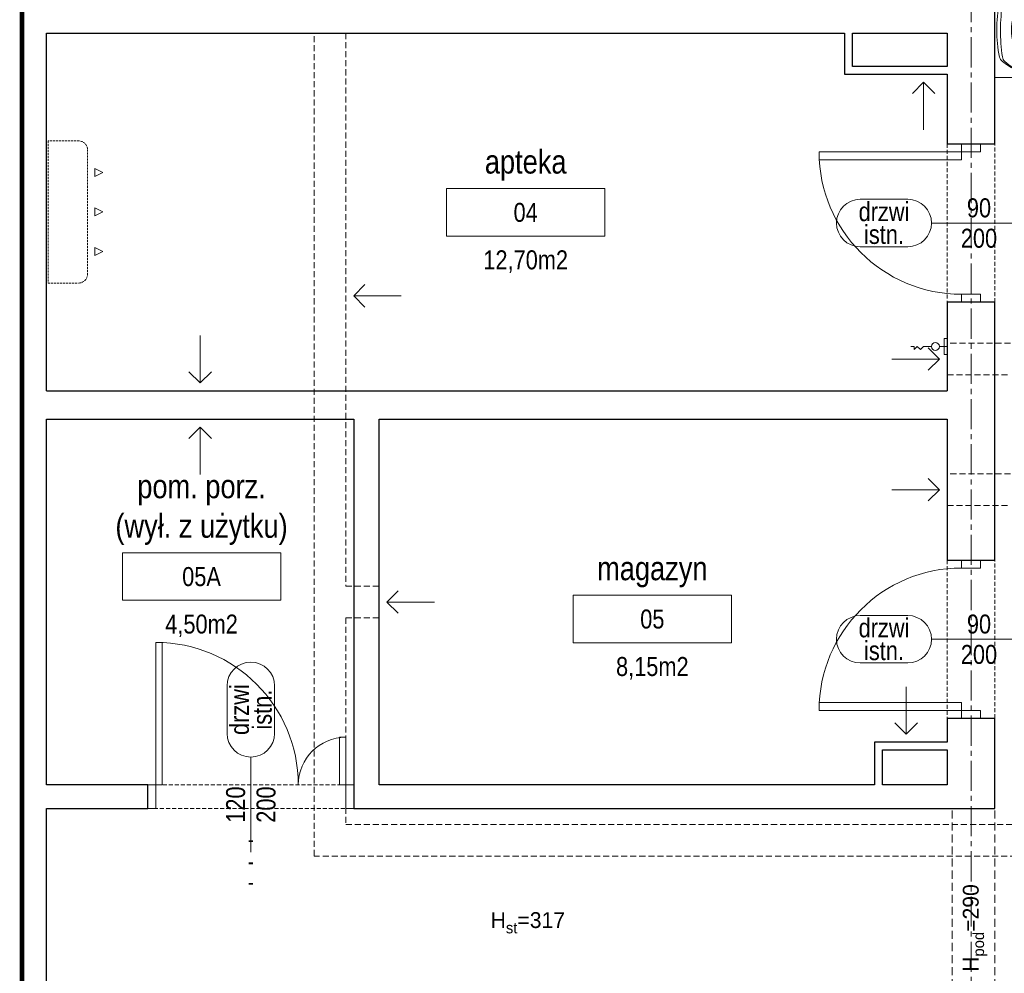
# Model space of a CAD drawing. Header units: millimetres. Extents: x -291747 to 77132, y 46721 to 203932.
# Tile 7 of 110: x 67445 to 68067, y 81111 to 81714. Entities that reach past the tile are written whole.
import ezdxf
from ezdxf.enums import TextEntityAlignment as Align

# ---------------------------------------------------------------- set-up
doc = ezdxf.new("R2010")
doc.units = ezdxf.units.MM
doc.header["$MEASUREMENT"] = 0
for name, pattern in [('xreff_LSN_szatnie_PW_rzuty_14$0$CENTER2', [28.575, 19.05, -3.175, 3.175, -3.175]), ('xreff_LSN_szatnie_PW_rzuty_14$0$DASHED', [19.05, 12.7, -6.35]), ('xreff_LSN_szatnie_PW_rzuty_14$0$HIDDEN2', [4.7625, 3.175, -1.5875])]:
    doc.linetypes.add(name, pattern=pattern)
doc.layers.get('0').update_dxf_attribs({"lineweight": 9})
doc.layers.get('Defpoints').update_dxf_attribs({"lineweight": 9})
for name, color, linetype, lineweight in [('FL-xref', 250, 'Continuous', 9), ('xreff_LSN_szatnie_PW_rzuty_14$0$A drzwi płytowe', 252, 'Continuous', 9), ('xreff_LSN_szatnie_PW_rzuty_14$0$A opis', 252, 'Continuous', 9), ('xreff_LSN_szatnie_PW_rzuty_14$0$A opis pom', 252, 'Continuous', 9), ('xreff_LSN_szatnie_PW_rzuty_14$0$A opis pom pow', 252, 'Continuous', 9), ('xreff_LSN_szatnie_PW_rzuty_14$0$A opis stolarka', 252, 'Continuous', 9), ('xreff_LSN_szatnie_PW_rzuty_14$0$A opis stolarka NWD typ', 252, 'Continuous', 9), ('xreff_LSN_szatnie_PW_rzuty_14$0$A opis stolarka NWD wyposażenie', 252, 'Continuous', 9), ('xreff_LSN_szatnie_PW_rzuty_14$0$A opis technologia', 8, 'Continuous', 13), ('xreff_LSN_szatnie_PW_rzuty_14$0$A widok wyżej', 252, 'xreff_LSN_szatnie_PW_rzuty_14$0$DASHED', 9), ('xreff_LSN_szatnie_PW_rzuty_14$0$A wyposazenie sanitarne', 8, 'Continuous', 9), ('xreff_LSN_szatnie_PW_rzuty_14$0$A zakres', 252, 'Continuous', 9), ('xreff_LSN_szatnie_PW_rzuty_14$0$A-Wall', 252, 'Continuous', 9), ('xreff_LSN_szatnie_PW_rzuty_14$0$IS kanaly wentylacyjne', 8, 'xreff_LSN_szatnie_PW_rzuty_14$0$DASHED', 9), ('xreff_LSN_szatnie_PW_rzuty_14$0$IS klima', 8, 'xreff_LSN_szatnie_PW_rzuty_14$0$DASHED', 9), ('xreff_LSN_szatnie_PW_rzuty_14$0$IS wentylacja kratki istniejace', 8, 'Continuous', 9), ('xreff_LSN_szatnie_PW_rzuty_14$0$S-Grid-Iden', 8, 'xreff_LSN_szatnie_PW_rzuty_14$0$CENTER2', 9)]:
    doc.layers.add(name, color=color, linetype=linetype, lineweight=lineweight)
doc.layers.add('xreff_LSN_szatnie_PW_rzuty_14$0$A opis ppoż drzwi', color=252, linetype='Continuous', lineweight=9, transparency=0.25)
doc.styles.add('xreff_LSN_szatnie_PW_rzuty_14$0$Standard', font='txt')
doc.styles.add('xreff_LSN_szatnie_PW_rzuty_14$0$STYL ASA', font='ARIALN.TTF')

# ---------------------------------------------------------------- blocks, each defined once
blk = doc.blocks.new('xreff_LSN_szatnie_PW_rzuty_14$0$umywalka 60x45')
at = {"color": 0, "lineweight": -2, "ltscale": 0.15}
for p, q in [((-30, 0), (30, 0)), ((-30, 0), (-30, -26.7)), ((9.45, 0), (-9.45, 0)), ((30, 0), (30, -26.7)), ((-0.01, -15.32), (-0.01, -18.52)), ((-1.86, -20.37), (-5.07, -20.37)), ((-0.01, -22.22), (-0.01, -25.42)), ((5.04, -20.37), (1.84, -20.37))]:
    blk.add_line(p, q, dxfattribs=at)
at = {"ltscale": 0.15}
blk.add_lwpolyline([(-26.31, -26.95, 0.236063), (-23.21, -34.38, 0.329715), (23.21, -34.38, 0.236063), (26.31, -26.95, 0.623035)], format="xyb", close=True, dxfattribs=at)
blk.add_lwpolyline([(-30, -26.7, 0.239105), (-25.52, -37.28, 0.331406), (25.52, -37.28, 0.239105), (30, -26.7)], format="xyb", dxfattribs=at)
at = {"color": 0, "lineweight": -2, "ltscale": 0.15}
for radius in [3.89, 2.78]:
    blk.add_circle((-0.01, -20.37), radius, dxfattribs=at)
for centre, radius, start, end in [((9.28, -28.68), 37.74, 140.66478, 180.90725), ((-16.21, -9.73), 5, 97.83045, 138.52449), ((-16.04, -7.93), 5, 102.69402, 140.66478), ((-0.64, -76.32), 75.1, 89.48972, 102.69402), ((0.57, -131.79), 128.2, 90.24498, 97.83045), ((0.57, -76.32), 75.1, 77.22851, 90.43281), ((-0.72, -131.79), 128.2, 82.09208, 89.67755), ((16.23, -9.76), 5, 41.39803, 82.09208), ((16.06, -7.95), 5, 39.25775, 77.22851), ((-9.28, -28.67), 37.74, 359.01528, 39.25775), ((5.44, -28.88), 33.9, 138.52449, 180.67671), ((-5.45, -28.87), 33.9, 359.24582, 41.39804)]:
    blk.add_arc(centre, radius, start, end, dxfattribs=at)
at = {"layer": 'Defpoints', "linetype": 'xreff_LSN_szatnie_PW_rzuty_14$0$HIDDEN2', "ltscale": 0.5}
blk.add_lwpolyline([(-45, -45.56), (45, -45.56), (45, -105.56), (-45, -105.56)], close=True, dxfattribs=at)
blk = doc.blocks.new('xreff_LSN_szatnie_PW_rzuty_14$0$jednostka wewn klimatyzacji')
at = {"color": 0, "linetype": 'ByBlock', "lineweight": -2, "ltscale": 0.1}
for p, q in [((44.9, -1), (-44.9, -1)), ((-44.9, -1), (-44.9, -20.5)), ((44.9, -20.5), (44.9, -1)), ((-39.9, -25.9), (39.9, -25.9))]:
    blk.add_line(p, q, dxfattribs=at)
at = {"color": 0, "linetype": 'ByBlock', "lineweight": -2}
for points in [[(-22.5, -30.5), (-25, -35.5), (-27.5, -30.5)], [(2.5, -30.5), (0, -35.5), (-2.5, -30.5)], [(22.5, -30.5), (25, -35.5), (27.5, -30.5)]]:
    blk.add_lwpolyline(points, close=True, dxfattribs=at)
at = {"color": 0, "linetype": 'ByBlock', "lineweight": -2, "ltscale": 0.1}
for centre, start, end in [((-39.15, -20.19), 183.10235, 262.49245), ((39.15, -20.19), 277.50755, 356.89765)]:
    blk.add_arc(centre, 5.76, start, end, dxfattribs=at)
blk = doc.blocks.new('xreff_LSN_szatnie_PW_rzuty_14$0$zawor ze zlaczka')
at = {"color": 0, "linetype": 'ByBlock', "lineweight": -2}
for points in [[(-21, -2), (-21, 0), (-23, 0)], [(-19, 0), (-21, -2)], [(-19, 0), (-17, -2)], [(-15, 0), (-17, -2)], [(-10, 0), (-15, 0)], [(0, 0), (-5, 0)]]:
    blk.add_lwpolyline(points, dxfattribs=at)
blk.add_lwpolyline([(-2, 5), (0, 5), (0, -5), (-2, -5)], close=True, dxfattribs=at)
blk.add_circle((-7.5, 0), 2.5, dxfattribs=at)
blk = doc.blocks.new('xreff_LSN_szatnie_PW_rzuty_14$0$środek')
blk.add_line((0, 0), (0, -10))
blk = doc.blocks.new('xreff_LSN_szatnie_PW_rzuty_14$0$ddtag_LEFT')
at = {"transparency": 33554687}
blk.add_lwpolyline([(-30, 0), (30, 0)], dxfattribs=at)
at = {"layer": 'xreff_LSN_szatnie_PW_rzuty_14$0$A opis stolarka NWD typ', "transparency": 33554687}
blk.add_lwpolyline([(-75, -15, -1), (-75, 15), (-45, 15, -1), (-45, -15)], format="xyb", close=True, dxfattribs=at)
at = {"ltscale": 0.1, "transparency": 33554687, "style": 'xreff_LSN_szatnie_PW_rzuty_14$0$STYL ASA'}
blk.add_attdef('DOORS:AKUSTYKA', text='', height=10, rotation=90, dxfattribs=at).set_placement((49, 0), align=Align.MIDDLE_CENTER)
blk.add_attdef('DOORS:SZEROKOŚĆ', text='', height=12, dxfattribs=at).set_placement((0, 0, 0), align=Align.BOTTOM_CENTER)
blk.add_attdef('DOORS:WYSOKOŚĆ', text='', height=12, dxfattribs=at).set_placement((0, -3.6, 0), align=Align.TOP_CENTER)
at = {"layer": 'xreff_LSN_szatnie_PW_rzuty_14$0$A opis ppoż drzwi', "ltscale": 0.1, "transparency": 33554687, "style": 'xreff_LSN_szatnie_PW_rzuty_14$0$STYL ASA'}
blk.add_attdef('DOORS:PPOŻ', text='', height=10, rotation=90, dxfattribs=at).set_placement((36, 0), align=Align.MIDDLE_CENTER)
at = {"layer": 'xreff_LSN_szatnie_PW_rzuty_14$0$A opis stolarka NWD typ', "ltscale": 0.1, "transparency": 33554687, "style": 'xreff_LSN_szatnie_PW_rzuty_14$0$STYL ASA'}
blk.add_attdef('DOORS:TYP', text='', height=12, dxfattribs=at).set_placement((-60, -2.4, 0), align=Align.BOTTOM_CENTER)
blk.add_attdef('DOORS:PODTYP', text='', height=12, dxfattribs=at).set_placement((-60, -1.2, 0), align=Align.TOP_CENTER)
at = {"layer": 'xreff_LSN_szatnie_PW_rzuty_14$0$A opis stolarka NWD wyposażenie', "ltscale": 0.1, "transparency": 33554687, "style": 'xreff_LSN_szatnie_PW_rzuty_14$0$STYL ASA'}
blk.add_attdef('DOORS:WYPOSAŻENIE', text='', height=10, rotation=90, dxfattribs=at).set_placement((22, 0), align=Align.MIDDLE_CENTER)
blk = doc.blocks.new('xreff_LSN_szatnie_PW_rzuty_14$0$ddtag_UP')
at = {"transparency": 33554687}
blk.add_lwpolyline([(0, 30), (0, -30)], dxfattribs=at)
at = {"layer": 'xreff_LSN_szatnie_PW_rzuty_14$0$A opis stolarka NWD typ', "transparency": 33554687}
blk.add_lwpolyline([(-15, 75, -1), (15, 75), (15, 45, -1), (-15, 45)], format="xyb", close=True, dxfattribs=at)
at = {"ltscale": 0.1, "transparency": 33554687, "style": 'xreff_LSN_szatnie_PW_rzuty_14$0$STYL ASA'}
blk.add_attdef('DOORS:SZEROKOŚĆ', text='', height=12, rotation=90, dxfattribs=at).set_placement((0, 0, 0), align=Align.BOTTOM_CENTER)
blk.add_attdef('DOORS:WYSOKOŚĆ', text='', height=12, rotation=90, dxfattribs=at).set_placement((3.6, 0, 0), align=Align.TOP_CENTER)
blk.add_attdef('DOORS:AKUSTYKA', text='', height=10, dxfattribs=at).set_placement((0, -49), align=Align.MIDDLE_CENTER)
at = {"layer": 'xreff_LSN_szatnie_PW_rzuty_14$0$A opis ppoż drzwi', "ltscale": 0.1, "transparency": 33554687, "style": 'xreff_LSN_szatnie_PW_rzuty_14$0$STYL ASA'}
blk.add_attdef('DOORS:PPOŻ', text='', height=10, dxfattribs=at).set_placement((0, -36), align=Align.MIDDLE_CENTER)
at = {"layer": 'xreff_LSN_szatnie_PW_rzuty_14$0$A opis stolarka NWD typ', "ltscale": 0.1, "transparency": 33554687, "style": 'xreff_LSN_szatnie_PW_rzuty_14$0$STYL ASA'}
blk.add_attdef('DOORS:PODTYP', text='', height=12, rotation=90, dxfattribs=at).set_placement((1.2, 60, 0), align=Align.TOP_CENTER)
blk.add_attdef('DOORS:TYP', text='', height=12, rotation=90, dxfattribs=at).set_placement((2.4, 60, 0), align=Align.BOTTOM_CENTER)
at = {"layer": 'xreff_LSN_szatnie_PW_rzuty_14$0$A opis stolarka NWD wyposażenie', "ltscale": 0.1, "transparency": 33554687, "style": 'xreff_LSN_szatnie_PW_rzuty_14$0$STYL ASA'}
blk.add_attdef('DOORS:WYPOSAŻENIE', text='', height=10, dxfattribs=at).set_placement((0, -22), align=Align.MIDDLE_CENTER)
blk = doc.blocks.new('xreff_LSN_szatnie_PW_rzuty_14$0$tag wn')
blk.add_lwpolyline([(-25, -7.5), (25, -7.5), (25, 7.5), (-25, 7.5)], close=True)
at = {"style": 'xreff_LSN_szatnie_PW_rzuty_14$0$STYL ASA'}
blk.add_attdef('ROOM:NO', text='', height=6, dxfattribs=at).set_placement((0, 0), align=Align.MIDDLE_CENTER)
at = {"layer": 'xreff_LSN_szatnie_PW_rzuty_14$0$A opis pom pow', "style": 'xreff_LSN_szatnie_PW_rzuty_14$0$STYL ASA'}
blk.add_attdef('ROOM:AREA', text='', height=6, dxfattribs=at).set_placement((0, -15), align=Align.MIDDLE_CENTER)
blk = doc.blocks.new('xreff_LSN_szatnie_PW_rzuty_14')
at = {"layer": 'xreff_LSN_szatnie_PW_rzuty_14$0$A drzwi płytowe', "linetype": 'Continuous', "lineweight": 9, "ltscale": 0.2}
for points in [[(68051.68, 81630.22), (68051.68, 81635.22), (68039.68, 81635.22), (68039.68, 81630.22)], [(68051.68, 81540.22), (68051.68, 81535.22), (68039.68, 81535.22), (68039.68, 81540.22)], [(68051.68, 81367.22), (68051.68, 81372.22), (68039.68, 81372.22), (68039.68, 81367.22)], [(68051.68, 81277.22), (68051.68, 81272.22), (68039.68, 81272.22), (68039.68, 81277.22)], [(67530.68, 81215.22), (67525.68, 81215.22), (67525.68, 81230.22), (67530.68, 81230.22)], [(67650.68, 81215.22), (67655.68, 81215.22), (67655.68, 81230.22), (67650.68, 81230.22)]]:
    blk.add_lwpolyline(points, close=True, dxfattribs=at)
at = {"layer": 'xreff_LSN_szatnie_PW_rzuty_14$0$A drzwi płytowe', "linetype": 'Continuous', "lineweight": 9}
for points in [[(68039.68, 81630.22), (68039.68, 81625.22), (67949.68, 81625.22), (67949.68, 81630.22)], [(67530.68, 81230.22), (67534.68, 81230.22), (67534.68, 81320.22), (67530.68, 81320.22)], [(68039.68, 81277.22), (68039.68, 81282.22), (67949.68, 81282.22), (67949.68, 81277.22)], [(67650.68, 81260.22), (67646.68, 81260.22), (67646.68, 81230.22), (67650.68, 81230.22)]]:
    blk.add_lwpolyline(points, close=True, dxfattribs=at)
at = {"layer": 'xreff_LSN_szatnie_PW_rzuty_14$0$A drzwi płytowe', "linetype": 'Continuous', "lineweight": 9, "ltscale": 0.2, "extrusion": (0, 0, -1)}
for centre, radius, start, end in [((-68039.68, 81630.22), 90, 270, 0), ((-67650.68, 81230.22), 30, 0, 90)]:
    blk.add_arc(centre, radius, start, end, dxfattribs=at)
at = {"layer": 'xreff_LSN_szatnie_PW_rzuty_14$0$A drzwi płytowe', "linetype": 'Continuous', "lineweight": 9, "ltscale": 0.2}
for centre, start, end in [((68039.68, 81277.22), 90, 180), ((67530.68, 81230.22), 0, 90)]:
    blk.add_arc(centre, 90, start, end, dxfattribs=at)
at = {"layer": 'xreff_LSN_szatnie_PW_rzuty_14$0$A widok wyżej', "linetype": 'xreff_LSN_szatnie_PW_rzuty_14$0$DASHED', "lineweight": 9, "ltscale": 0.2}
for p, q in [((68030.68, 81635.22), (68030.68, 81535.22)), ((68060.68, 81535.22), (68060.68, 81635.22)), ((68030.68, 81372.22), (68030.68, 81272.22)), ((68060.68, 81272.22), (68060.68, 81372.22)), ((67655.68, 81230.22), (67525.68, 81230.22)), ((67525.68, 81215.22), (67655.68, 81215.22))]:
    blk.add_line(p, q, dxfattribs=at)
at = {"layer": 'xreff_LSN_szatnie_PW_rzuty_14$0$A widok wyżej', "ltscale": 0.4}
for points in [[(68033.68, 81064.22), (68033.68, 81215.22)], [(68060.68, 81064.22), (68060.68, 81215.22)]]:
    blk.add_lwpolyline(points, dxfattribs=at)
at = {"layer": 'xreff_LSN_szatnie_PW_rzuty_14$0$A zakres', "linetype": 'xreff_LSN_szatnie_PW_rzuty_14$0$DASHED', "const_width": 3}
blk.add_lwpolyline([(67446.18, 82031.22), (67446.18, 80639.22), (72869.68, 80639.22), (72869.68, 82031.22)], close=True, dxfattribs=at)
at = {"layer": 'xreff_LSN_szatnie_PW_rzuty_14$0$A-Wall', "linetype": 'Continuous', "lineweight": 25}
for p, q in [((68060.68, 81635.22), (68060.68, 81753.22)), ((67461.68, 81479.22), (67461.68, 81705.22)), ((67461.68, 81705.22), (67965.68, 81705.22)), ((67965.68, 81705.22), (67965.68, 81679.22)), ((67970.68, 81705.22), (68030.68, 81705.22)), ((67970.68, 81684.22), (67970.68, 81705.22)), ((68030.68, 81705.22), (68030.68, 81684.22)), ((68030.68, 81684.22), (67970.68, 81684.22)), ((67965.68, 81679.22), (68030.68, 81679.22)), ((68030.68, 81679.22), (68030.68, 81635.22)), ((68030.68, 81635.22), (68060.68, 81635.22)), ((68060.68, 81535.22), (68030.68, 81535.22)), ((68030.68, 81535.22), (68030.68, 81479.22)), ((68060.68, 81372.22), (68060.68, 81535.22)), ((67461.68, 81479.22), (68030.68, 81479.22)), ((67461.68, 81230.22), (67461.68, 81461.22)), ((67461.68, 81461.22), (67655.68, 81461.22)), ((67655.68, 81461.22), (67655.68, 81215.22)), ((67671.68, 81230.22), (67671.68, 81461.22)), ((67671.68, 81461.22), (68030.68, 81461.22)), ((68030.68, 81461.22), (68030.68, 81372.22)), ((68030.68, 81372.22), (68060.68, 81372.22)), ((68060.68, 81272.22), (68030.68, 81272.22)), ((68030.68, 81272.22), (68030.68, 81257.22)), ((68060.68, 81215.22), (68060.68, 81272.22)), ((68030.68, 81257.22), (67984.68, 81257.22)), ((67984.68, 81257.22), (67984.68, 81230.22)), ((67989.68, 81252.22), (68030.68, 81252.22)), ((67989.68, 81230.22), (67989.68, 81252.22)), ((68030.68, 81252.22), (68030.68, 81230.22)), ((67525.68, 81230.22), (67461.68, 81230.22)), ((67525.68, 81215.22), (67525.68, 81230.22)), ((67984.68, 81230.22), (67671.68, 81230.22)), ((68030.68, 81230.22), (67989.68, 81230.22)), ((67461.68, 81064.22), (67461.68, 81215.22)), ((67461.68, 81215.22), (67525.68, 81215.22)), ((67655.68, 81215.22), (68060.68, 81215.22))]:
    blk.add_line(p, q, dxfattribs=at)
at = {"layer": 'xreff_LSN_szatnie_PW_rzuty_14$0$IS kanaly wentylacyjne', "ltscale": 0.3}
for points in [[(68070.68, 81426.72), (68030.68, 81426.72), (68030.68, 81406.72), (68070.68, 81406.72)], [(68070.68, 81509.22), (68030.68, 81509.22), (68030.68, 81489.22), (68070.68, 81489.22)]]:
    blk.add_lwpolyline(points, dxfattribs=at)
blk.add_lwpolyline([(67650.68, 81335.72), (67650.68, 81205.22), (68230.68, 81205.22), (68230.68, 81244.22), (68245.68, 81244.22), (68245.68, 81185.22), (67630.68, 81185.22), (67630.68, 81705.22), (67650.68, 81705.22), (67650.68, 81355.72), (67671.68, 81355.72), (67671.68, 81335.72)], close=True, dxfattribs=at)
at = {"layer": 'xreff_LSN_szatnie_PW_rzuty_14$0$IS kanaly wentylacyjne', "linetype": 'ByBlock', "ltscale": 0.3}
for points in [[(67662.76, 81546.29), (67655.68, 81539.22), (67662.76, 81532.15)], [(67655.68, 81539.22), (67685.68, 81539.22)], [(68018.61, 81506.29), (68025.68, 81499.22), (68018.61, 81492.15)], [(68025.68, 81499.22), (67995.68, 81499.22)], [(68018.61, 81423.79), (68025.68, 81416.72), (68018.61, 81409.65)], [(68025.68, 81416.72), (67995.68, 81416.72)], [(67683.76, 81352.79), (67676.68, 81345.72), (67683.76, 81338.65)], [(67676.68, 81345.72), (67706.68, 81345.72)]]:
    blk.add_lwpolyline(points, dxfattribs=at)
at = {"layer": 'xreff_LSN_szatnie_PW_rzuty_14$0$IS wentylacja kratki istniejace'}
for points in [[(68008.61, 81667.15), (68015.68, 81674.22), (68022.76, 81667.15)], [(68015.68, 81674.22), (68015.68, 81644.22)], [(67558.68, 81484.22), (67558.68, 81514.22)], [(67551.61, 81491.29), (67558.68, 81484.22), (67565.76, 81491.29)], [(67551.61, 81449.15), (67558.68, 81456.22), (67565.76, 81449.15)], [(67558.68, 81456.22), (67558.68, 81426.22)], [(68004.68, 81262.22), (68004.68, 81292.22)], [(67997.61, 81269.29), (68004.68, 81262.22), (68011.76, 81269.29)]]:
    blk.add_lwpolyline(points, dxfattribs=at)
at = {"layer": 'xreff_LSN_szatnie_PW_rzuty_14$0$S-Grid-Iden'}
for points in [[(67446.18, 82131.22), (67446.18, 80539.22)], [(68045.68, 82131.22), (68045.68, 80539.22)]]:
    blk.add_lwpolyline(points, dxfattribs=at)
at = {"layer": 'xreff_LSN_szatnie_PW_rzuty_14$0$A drzwi płytowe', "linetype": 'Continuous', "lineweight": 9, "ltscale": 0.2, "extrusion": (0, 0, -1), "zscale": -1, "rotation": 270}
blk.add_blockref('xreff_LSN_szatnie_PW_rzuty_14$0$środek', (-68045.68, 81585.22), dxfattribs=at)
at = {"layer": 'xreff_LSN_szatnie_PW_rzuty_14$0$A drzwi płytowe', "linetype": 'Continuous', "lineweight": 9, "ltscale": 0.2, "rotation": 90}
blk.add_blockref('xreff_LSN_szatnie_PW_rzuty_14$0$środek', (68045.68, 81322.22), dxfattribs=at)
at = {"layer": 'xreff_LSN_szatnie_PW_rzuty_14$0$A drzwi płytowe', "linetype": 'Continuous', "lineweight": 9, "ltscale": 0.2}
blk.add_blockref('xreff_LSN_szatnie_PW_rzuty_14$0$środek', (67590.68, 81222.72), dxfattribs=at)
at = {"layer": 'xreff_LSN_szatnie_PW_rzuty_14$0$A opis pom', "linetype": 'Continuous', "lineweight": 9, "xscale": 2, "yscale": 2, "zscale": 2}
for p, values in [((67764.32, 81591.96), {'ROOM:NO': '04', 'ROOM:AREA': '12,70m2'}), ((67559.57, 81361.8), {'ROOM:NO': '05A', 'ROOM:AREA': '4,50m2'}), ((67844.33, 81334.98), {'ROOM:NO': '05', 'ROOM:AREA': '8,15m2'})]:
    blk.add_blockref('xreff_LSN_szatnie_PW_rzuty_14$0$tag wn', p, dxfattribs=at).add_auto_attribs(values)
at = {"layer": 'xreff_LSN_szatnie_PW_rzuty_14$0$A opis stolarka', "linetype": 'Continuous', "lineweight": 9}
ref = blk.add_blockref('xreff_LSN_szatnie_PW_rzuty_14$0$ddtag_LEFT', (68050.68, 81585.22), dxfattribs=at)
ref.add_attrib('DOORS:WYPOSAŻENIE', '-', dxfattribs={"layer": 'xreff_LSN_szatnie_PW_rzuty_14$0$A opis stolarka NWD wyposażenie', "ltscale": 0.1, "height": 10, "rotation": 90, "style": 'xreff_LSN_szatnie_PW_rzuty_14$0$STYL ASA'}).set_placement((68072.68, 81585.22), align=Align.MIDDLE_CENTER)
ref.add_attrib('DOORS:TYP', 'drzwi', dxfattribs={"layer": 'xreff_LSN_szatnie_PW_rzuty_14$0$A opis stolarka NWD typ', "ltscale": 0.1, "height": 12, "style": 'xreff_LSN_szatnie_PW_rzuty_14$0$STYL ASA'}).set_placement((67990.68, 81582.82, 0), align=Align.BOTTOM_CENTER)
ref.add_attrib('DOORS:PODTYP', 'istn.', dxfattribs={"layer": 'xreff_LSN_szatnie_PW_rzuty_14$0$A opis stolarka NWD typ', "ltscale": 0.1, "height": 12, "style": 'xreff_LSN_szatnie_PW_rzuty_14$0$STYL ASA'}).set_placement((67990.68, 81584.02, 0), align=Align.TOP_CENTER)
ref.add_attrib('DOORS:SZEROKOŚĆ', '90', dxfattribs={"layer": '0', "ltscale": 0.1, "height": 12, "style": 'xreff_LSN_szatnie_PW_rzuty_14$0$STYL ASA'}).set_placement((68050.68, 81585.22, 0), align=Align.BOTTOM_CENTER)
ref.add_attrib('DOORS:WYSOKOŚĆ', '200', dxfattribs={"layer": '0', "ltscale": 0.1, "height": 12, "style": 'xreff_LSN_szatnie_PW_rzuty_14$0$STYL ASA'}).set_placement((68050.68, 81581.62, 0), align=Align.TOP_CENTER)
ref.add_attrib('DOORS:PPOŻ', '-', dxfattribs={"layer": 'xreff_LSN_szatnie_PW_rzuty_14$0$A opis ppoż drzwi', "ltscale": 0.1, "height": 10, "rotation": 90, "style": 'xreff_LSN_szatnie_PW_rzuty_14$0$STYL ASA'}).set_placement((68086.68, 81585.22), align=Align.MIDDLE_CENTER)
ref.add_attrib('DOORS:AKUSTYKA', '-', dxfattribs={"layer": '0', "ltscale": 0.1, "height": 10, "rotation": 90, "style": 'xreff_LSN_szatnie_PW_rzuty_14$0$STYL ASA'}).set_placement((68099.68, 81585.22), align=Align.MIDDLE_CENTER)
ref = blk.add_blockref('xreff_LSN_szatnie_PW_rzuty_14$0$ddtag_LEFT', (68050.68, 81322.22), dxfattribs=at)
ref.add_attrib('DOORS:WYPOSAŻENIE', '-', dxfattribs={"layer": 'xreff_LSN_szatnie_PW_rzuty_14$0$A opis stolarka NWD wyposażenie', "ltscale": 0.1, "height": 10, "rotation": 90, "style": 'xreff_LSN_szatnie_PW_rzuty_14$0$STYL ASA'}).set_placement((68072.68, 81322.22), align=Align.MIDDLE_CENTER)
ref.add_attrib('DOORS:TYP', 'drzwi', dxfattribs={"layer": 'xreff_LSN_szatnie_PW_rzuty_14$0$A opis stolarka NWD typ', "ltscale": 0.1, "height": 12, "style": 'xreff_LSN_szatnie_PW_rzuty_14$0$STYL ASA'}).set_placement((67990.68, 81319.82, 0), align=Align.BOTTOM_CENTER)
ref.add_attrib('DOORS:PODTYP', 'istn.', dxfattribs={"layer": 'xreff_LSN_szatnie_PW_rzuty_14$0$A opis stolarka NWD typ', "ltscale": 0.1, "height": 12, "style": 'xreff_LSN_szatnie_PW_rzuty_14$0$STYL ASA'}).set_placement((67990.68, 81321.02, 0), align=Align.TOP_CENTER)
ref.add_attrib('DOORS:SZEROKOŚĆ', '90', dxfattribs={"layer": '0', "ltscale": 0.1, "height": 12, "style": 'xreff_LSN_szatnie_PW_rzuty_14$0$STYL ASA'}).set_placement((68050.68, 81322.22, 0), align=Align.BOTTOM_CENTER)
ref.add_attrib('DOORS:WYSOKOŚĆ', '200', dxfattribs={"layer": '0', "ltscale": 0.1, "height": 12, "style": 'xreff_LSN_szatnie_PW_rzuty_14$0$STYL ASA'}).set_placement((68050.68, 81318.62, 0), align=Align.TOP_CENTER)
ref.add_attrib('DOORS:PPOŻ', '-', dxfattribs={"layer": 'xreff_LSN_szatnie_PW_rzuty_14$0$A opis ppoż drzwi', "ltscale": 0.1, "height": 10, "rotation": 90, "style": 'xreff_LSN_szatnie_PW_rzuty_14$0$STYL ASA'}).set_placement((68086.68, 81322.22), align=Align.MIDDLE_CENTER)
ref.add_attrib('DOORS:AKUSTYKA', '-', dxfattribs={"layer": '0', "ltscale": 0.1, "height": 10, "rotation": 90, "style": 'xreff_LSN_szatnie_PW_rzuty_14$0$STYL ASA'}).set_placement((68099.68, 81322.22), align=Align.MIDDLE_CENTER)
ref = blk.add_blockref('xreff_LSN_szatnie_PW_rzuty_14$0$ddtag_UP', (67590.68, 81217.72), dxfattribs=at)
ref.add_attrib('DOORS:AKUSTYKA', '-', dxfattribs={"layer": '0', "ltscale": 0.1, "height": 10, "style": 'xreff_LSN_szatnie_PW_rzuty_14$0$STYL ASA'}).set_placement((67590.68, 81168.72), align=Align.MIDDLE_CENTER)
ref.add_attrib('DOORS:PPOŻ', '-', dxfattribs={"layer": 'xreff_LSN_szatnie_PW_rzuty_14$0$A opis ppoż drzwi', "ltscale": 0.1, "height": 10, "style": 'xreff_LSN_szatnie_PW_rzuty_14$0$STYL ASA'}).set_placement((67590.68, 81181.72), align=Align.MIDDLE_CENTER)
ref.add_attrib('DOORS:WYSOKOŚĆ', '200', dxfattribs={"layer": '0', "ltscale": 0.1, "height": 12, "rotation": 90, "style": 'xreff_LSN_szatnie_PW_rzuty_14$0$STYL ASA'}).set_placement((67594.28, 81217.72, 0), align=Align.TOP_CENTER)
ref.add_attrib('DOORS:SZEROKOŚĆ', '120', dxfattribs={"layer": '0', "ltscale": 0.1, "height": 12, "rotation": 90, "style": 'xreff_LSN_szatnie_PW_rzuty_14$0$STYL ASA'}).set_placement((67590.68, 81217.72, 0), align=Align.BOTTOM_CENTER)
ref.add_attrib('DOORS:PODTYP', 'istn.', dxfattribs={"layer": 'xreff_LSN_szatnie_PW_rzuty_14$0$A opis stolarka NWD typ', "ltscale": 0.1, "height": 12, "rotation": 90, "style": 'xreff_LSN_szatnie_PW_rzuty_14$0$STYL ASA'}).set_placement((67591.88, 81277.72, 0), align=Align.TOP_CENTER)
ref.add_attrib('DOORS:TYP', 'drzwi', dxfattribs={"layer": 'xreff_LSN_szatnie_PW_rzuty_14$0$A opis stolarka NWD typ', "ltscale": 0.1, "height": 12, "rotation": 90, "style": 'xreff_LSN_szatnie_PW_rzuty_14$0$STYL ASA'}).set_placement((67593.08, 81277.72, 0), align=Align.BOTTOM_CENTER)
ref.add_attrib('DOORS:WYPOSAŻENIE', '-', dxfattribs={"layer": 'xreff_LSN_szatnie_PW_rzuty_14$0$A opis stolarka NWD wyposażenie', "ltscale": 0.1, "height": 10, "style": 'xreff_LSN_szatnie_PW_rzuty_14$0$STYL ASA'}).set_placement((67590.68, 81195.72), align=Align.MIDDLE_CENTER)
at = {"layer": 'xreff_LSN_szatnie_PW_rzuty_14$0$A wyposazenie sanitarne', "rotation": 89.99999999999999}
blk.add_blockref('xreff_LSN_szatnie_PW_rzuty_14$0$umywalka 60x45', (68060.68, 81707.22), dxfattribs=at)
at = {"layer": 'xreff_LSN_szatnie_PW_rzuty_14$0$A wyposazenie sanitarne'}
blk.add_blockref('xreff_LSN_szatnie_PW_rzuty_14$0$zawor ze zlaczka', (68030.68, 81507.22), dxfattribs=at)
at = {"layer": 'xreff_LSN_szatnie_PW_rzuty_14$0$IS klima', "rotation": 90}
blk.add_blockref('xreff_LSN_szatnie_PW_rzuty_14$0$jednostka wewn klimatyzacji', (67461.68, 81592.22), dxfattribs=at)
at = {"layer": 'xreff_LSN_szatnie_PW_rzuty_14$0$A opis', "linetype": 'Continuous', "lineweight": 9, "insert": (68047.18, 81139.72), "char_height": 10, "attachment_point": 5, "rotation": 90, "style": 'xreff_LSN_szatnie_PW_rzuty_14$0$Standard'}
blk.add_mtext_dynamic_manual_height_columns('\\A1;\\pxqc;H{\\H0.7x;\\S^ pod;}=290', width=72.7481, gutter_width=1, heights=[0], dxfattribs=at)
at = {"layer": 'xreff_LSN_szatnie_PW_rzuty_14$0$A opis', "linetype": 'Continuous', "lineweight": 9, "insert": (67765.69, 81143.03), "char_height": 10, "attachment_point": 5, "style": 'xreff_LSN_szatnie_PW_rzuty_14$0$Standard'}
blk.add_mtext_dynamic_manual_height_columns('\\A1;\\pxqc;H{\\H0.7x;\\S^ st;}=317', width=72.7481, gutter_width=1, heights=[0], dxfattribs=at)
at = {"layer": 'xreff_LSN_szatnie_PW_rzuty_14$0$A opis technologia', "char_height": 15, "attachment_point": 8, "style": 'xreff_LSN_szatnie_PW_rzuty_14$0$STYL ASA'}
for s, insert in [('apteka', (67764.32, 81611.96)), ('pom. porz.\\P(wył. z użytku)', (67559.57, 81381.8)), ('magazyn', (67844.33, 81354.98))]:
    blk.add_mtext_dynamic_manual_height_columns(s, width=187.6495, gutter_width=1, heights=[0], dxfattribs=dict(at, insert=insert))

msp = doc.modelspace()

# ---------------------------------------------------------------- block references
at = {"layer": 'FL-xref'}
msp.add_blockref('xreff_LSN_szatnie_PW_rzuty_14', (0, 0), dxfattribs=at)

doc.saveas('drawing.dxf')
